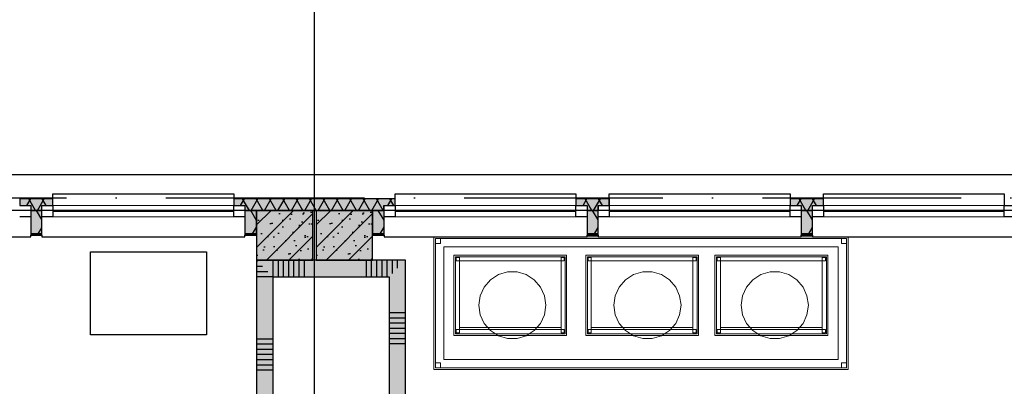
# Model space of a CAD drawing. Header units: millimetres. Extents: x 20872 to 297961, y -293704 to 213007.
# Tile 62 of 256: x 104905 to 110847, y -128336 to -126126. Entities that reach past the tile are written whole.
import ezdxf
from ezdxf.xclip import XClip

# ---------------------------------------------------------------- set-up
doc = ezdxf.new("R2010")
doc.units = ezdxf.units.MM
doc.header["$LTSCALE"] = 100
doc.header["$XCLIPFRAME"] = 2
doc.linetypes.add('ACAD_ISO10W100', pattern=[18, 12, -3, 0, -3])
doc.layers.get('Defpoints').update_dxf_attribs({"color": 181})
for name, color, linetype in [('A--L$7--_stramien', 1, 'Continuous'), ('A--L20--_bovenbouw', 3, 'Continuous'), ('A--L30--_afbouw', 7, 'Continuous'), ('A--L73--_vaste keukenvoorzieningen', 8, 'Continuous'), ('A--T$1A-afwerking', 8, 'Continuous'), ('A--T$7--_stramien', 7, 'Continuous'), ('XREFS', 9, 'Continuous')]:
    doc.layers.add(name, color=color, linetype=linetype)

# ---------------------------------------------------------------- blocks, each defined once
blk = doc.blocks.new('stramienlijnen_1')
at = {"layer": 'A--L$7--_stramien', "color": 1, "linetype": 'ACAD_ISO10W100', "lineweight": -3}
for p, q in [((106684.5, 22800), (106684.5, 27246.1)), ((57184.5, 22800), (138184.5, 22800)), ((106684.5, 0), (106684.5, 22800))]:
    blk.add_line(p, q, dxfattribs=at)
at = {"layer": 'Defpoints'}
blk.add_lwpolyline([(34736.5, 60859.2), (70727.2, 75), (164884.5, 75), (164884.5, 96950), (130834.5, 96950), (130834.5, 22725), (79641, 22725), (51266.3, 70646.6)], dxfattribs=at)
blk = doc.blocks.new('begane grond bestaand leeg')
at = {"color": 8}
blk.add_lwpolyline([(130619.4, 97110), (130619.4, 22940), (79787, 22940), (51443.8, 70808.3), (34518.3, 60786.6), (70611.1, -170), (165129.4, -170), (165129.4, 97110)], close=True, dxfattribs=at)
at = {"layer": 'A--T$7--_stramien'}
blk.add_blockref('stramienlijnen_1', (0, 0), dxfattribs=at)
blk = doc.blocks.new('catering')
at = {"layer": 'A--L73--_vaste keukenvoorzieningen', "lineweight": 5}
for points in [[(210422.22, 32409.52), (210472.22, 32409.52)], [(210422.22, 32393.52), (210422.22, 32409.52)], [(210422.42, 32409.32), (210472.02, 32409.32)], [(210422.42, 32393.72), (210422.42, 32409.32)], [(210448.06, 32409.52), (210472.56, 32409.52)], [(210472.02, 32409.32), (210472.02, 32393.72)], [(210472.22, 32409.52), (210472.22, 32393.52)], [(210423.42, 32408.32), (210471.02, 32408.32)], [(210423.42, 32394.72), (210423.42, 32408.32)], [(210471.02, 32408.32), (210471.02, 32394.72)], [(210438.24, 32407.33), (210424.62, 32407.33)], [(210424.62, 32407.33), (210424.62, 32398.12)], [(210436.82, 32407.12), (210424.82, 32407.12)], [(210424.82, 32407.12), (210424.82, 32398.12)], [(210424.89, 32407.04), (210425.29, 32407.04)], [(210424.89, 32406.64), (210424.89, 32407.04)], [(210425.29, 32407.04), (210425.29, 32406.64)], [(210438.08, 32407.12), (210436.82, 32407.12)], [(210437.56, 32407.04), (210437.96, 32407.04)], [(210437.56, 32406.64), (210437.56, 32407.04)], [(210437.96, 32407.04), (210437.96, 32406.64)], [(210438.08, 32397.84), (210438.08, 32407.12)], [(210438.24, 32397.65), (210438.24, 32407.33)], [(210454.16, 32407.33), (210440.54, 32407.33)], [(210440.54, 32407.33), (210440.54, 32398.12)], [(210452.75, 32407.12), (210440.75, 32407.12)], [(210440.75, 32407.12), (210440.75, 32398.12)], [(210440.82, 32407.04), (210441.22, 32407.04)], [(210440.82, 32406.64), (210440.82, 32407.04)], [(210441.22, 32407.04), (210441.22, 32406.64)], [(210454.01, 32407.12), (210452.75, 32407.12)], [(210453.49, 32407.04), (210453.89, 32407.04)], [(210453.49, 32406.64), (210453.49, 32407.04)], [(210453.89, 32407.04), (210453.89, 32406.64)], [(210454.01, 32397.84), (210454.01, 32407.12)], [(210454.16, 32397.65), (210454.16, 32407.33)], [(210469.75, 32407.33), (210456.13, 32407.33)], [(210456.13, 32407.33), (210456.13, 32398.12)], [(210468.33, 32407.12), (210456.33, 32407.12)], [(210456.33, 32407.12), (210456.33, 32398.12)], [(210456.4, 32407.04), (210456.8, 32407.04)], [(210456.4, 32406.64), (210456.4, 32407.04)], [(210456.8, 32407.04), (210456.8, 32406.64)], [(210469.59, 32407.12), (210468.33, 32407.12)], [(210469.07, 32407.04), (210469.47, 32407.04)], [(210469.07, 32406.64), (210469.07, 32407.04)], [(210469.47, 32407.04), (210469.47, 32406.64)], [(210469.59, 32397.84), (210469.59, 32407.12)], [(210469.75, 32397.65), (210469.75, 32407.33)], [(210425.29, 32406.64), (210424.89, 32406.64)], [(210425.29, 32406.64), (210425.29, 32398.6)], [(210437.56, 32406.64), (210425.29, 32406.64)], [(210425.29, 32406.64), (210437.56, 32406.64)], [(210425.29, 32398.35), (210425.29, 32406.64)], [(210425.29, 32406.64), (210437.56, 32406.64)], [(210425.29, 32398.35), (210425.29, 32406.64)], [(210437.56, 32398.6), (210437.56, 32406.64)], [(210437.96, 32406.64), (210437.56, 32406.64)], [(210437.56, 32406.64), (210437.56, 32398.35)], [(210437.56, 32406.64), (210437.56, 32398.35)], [(210441.22, 32406.64), (210440.82, 32406.64)], [(210441.22, 32406.64), (210453.49, 32406.64)], [(210441.22, 32398.35), (210441.22, 32406.64)], [(210441.22, 32406.64), (210453.49, 32406.64)], [(210441.22, 32398.35), (210441.22, 32406.64)], [(210441.22, 32406.64), (210441.22, 32398.6)], [(210453.49, 32406.64), (210441.22, 32406.64)], [(210453.89, 32406.64), (210453.49, 32406.64)], [(210453.49, 32406.64), (210453.49, 32398.35)], [(210453.49, 32406.64), (210453.49, 32398.35)], [(210453.49, 32398.6), (210453.49, 32406.64)], [(210456.8, 32406.64), (210456.4, 32406.64)], [(210456.8, 32406.64), (210469.07, 32406.64)], [(210456.8, 32398.35), (210456.8, 32406.64)], [(210456.8, 32406.64), (210469.07, 32406.64)], [(210456.8, 32398.35), (210456.8, 32406.64)], [(210456.8, 32406.64), (210456.8, 32398.6)], [(210469.07, 32406.64), (210456.8, 32406.64)], [(210469.47, 32406.64), (210469.07, 32406.64)], [(210469.07, 32406.64), (210469.07, 32398.35)], [(210469.07, 32406.64), (210469.07, 32398.35)], [(210469.07, 32398.6), (210469.07, 32406.64)], [(210424.89, 32398.35), (210425.29, 32398.35)], [(210424.89, 32397.95), (210424.89, 32398.35)], [(210425.29, 32398.6), (210437.56, 32398.6)], [(210425.29, 32398.35), (210425.29, 32397.95)], [(210437.56, 32398.35), (210425.29, 32398.35)], [(210437.56, 32398.35), (210425.29, 32398.35)], [(210437.56, 32398.35), (210437.96, 32398.35)], [(210437.56, 32397.95), (210437.56, 32398.35)], [(210437.96, 32398.35), (210437.96, 32397.95)], [(210440.82, 32398.35), (210441.22, 32398.35)], [(210440.82, 32397.95), (210440.82, 32398.35)], [(210441.22, 32398.6), (210453.49, 32398.6)], [(210441.22, 32398.35), (210441.22, 32397.95)], [(210453.49, 32398.35), (210441.22, 32398.35)], [(210453.49, 32398.35), (210441.22, 32398.35)], [(210453.49, 32398.35), (210453.89, 32398.35)], [(210453.49, 32397.95), (210453.49, 32398.35)], [(210453.89, 32398.35), (210453.89, 32397.95)], [(210456.4, 32398.35), (210456.8, 32398.35)], [(210456.4, 32397.95), (210456.4, 32398.35)], [(210456.8, 32398.6), (210469.07, 32398.6)], [(210456.8, 32398.35), (210456.8, 32397.95)], [(210469.07, 32398.35), (210456.8, 32398.35)], [(210469.07, 32398.35), (210456.8, 32398.35)], [(210469.07, 32398.35), (210469.47, 32398.35)], [(210469.07, 32397.95), (210469.07, 32398.35)], [(210469.47, 32398.35), (210469.47, 32397.95)], [(210424.62, 32398.12), (210424.62, 32397.65)], [(210424.62, 32397.65), (210438.24, 32397.65)], [(210424.82, 32398.12), (210424.82, 32397.84)], [(210424.82, 32397.84), (210438.08, 32397.84)], [(210425.29, 32397.95), (210424.89, 32397.95)], [(210437.96, 32397.95), (210437.56, 32397.95)], [(210440.54, 32398.12), (210440.54, 32397.65)], [(210440.54, 32397.65), (210454.16, 32397.65)], [(210440.75, 32398.12), (210440.75, 32397.84)], [(210440.75, 32397.84), (210454.01, 32397.84)], [(210441.22, 32397.95), (210440.82, 32397.95)], [(210453.89, 32397.95), (210453.49, 32397.95)], [(210456.13, 32398.12), (210456.13, 32397.65)], [(210456.13, 32397.65), (210469.75, 32397.65)], [(210456.33, 32398.12), (210456.33, 32397.84)], [(210456.33, 32397.84), (210469.59, 32397.84)], [(210456.8, 32397.95), (210456.4, 32397.95)], [(210469.47, 32397.95), (210469.07, 32397.95)], [(210472.02, 32393.72), (210422.42, 32393.72)], [(210471.02, 32394.72), (210423.42, 32394.72)], [(210472.22, 32393.52), (210422.22, 32393.52)]]:
    blk.add_lwpolyline(points, dxfattribs=at)
at = {"layer": 'A--L73--_vaste keukenvoorzieningen', "lineweight": 0}
for points in [[(210423.02, 32408.72), (210422.42, 32408.72), (210422.42, 32409.32), (210423.02, 32409.32), (210423.02, 32408.72)], [(210472.02, 32408.72), (210471.42, 32408.72), (210471.42, 32409.32), (210472.02, 32409.32), (210472.02, 32408.72)], [(210435.73, 32401.28), (210435.56, 32402.42), (210435.08, 32403.47), (210434.33, 32404.34), (210433.36, 32404.97), (210432.25, 32405.29), (210431.1, 32405.29), (210430, 32404.97), (210429.03, 32404.34), (210428.27, 32403.47), (210427.79, 32402.42), (210427.63, 32401.28), (210427.79, 32400.14), (210428.27, 32399.09), (210429.03, 32398.22), (210430, 32397.6), (210431.1, 32397.27), (210432.25, 32397.27), (210433.36, 32397.6), (210434.33, 32398.22), (210435.08, 32399.09), (210435.56, 32400.14), (210435.73, 32401.28)], [(210452.05, 32401.28), (210451.88, 32402.42), (210451.4, 32403.47), (210450.65, 32404.34), (210449.68, 32404.97), (210448.57, 32405.29), (210447.42, 32405.29), (210446.31, 32404.97), (210445.34, 32404.34), (210444.59, 32403.47), (210444.11, 32402.42), (210443.95, 32401.28), (210444.11, 32400.14), (210444.59, 32399.09), (210445.34, 32398.22), (210446.31, 32397.6), (210447.42, 32397.27), (210448.57, 32397.27), (210449.68, 32397.6), (210450.65, 32398.22), (210451.4, 32399.09), (210451.88, 32400.14), (210452.05, 32401.28)], [(210467.42, 32401.28), (210467.25, 32402.42), (210466.77, 32403.47), (210466.02, 32404.34), (210465.05, 32404.97), (210463.94, 32405.29), (210462.79, 32405.29), (210461.68, 32404.97), (210460.71, 32404.34), (210459.96, 32403.47), (210459.48, 32402.42), (210459.32, 32401.28), (210459.48, 32400.14), (210459.96, 32399.09), (210460.71, 32398.22), (210461.68, 32397.6), (210462.79, 32397.27), (210463.94, 32397.27), (210465.05, 32397.6), (210466.02, 32398.22), (210466.77, 32399.09), (210467.25, 32400.14), (210467.42, 32401.28)], [(210423.02, 32393.72), (210422.42, 32393.72), (210422.42, 32394.32), (210423.02, 32394.32), (210423.02, 32393.72)], [(210472.02, 32393.72), (210471.42, 32393.72), (210471.42, 32394.32), (210472.02, 32394.32), (210472.02, 32393.72)]]:
    blk.add_lwpolyline(points, dxfattribs=at)
at = {"layer": 'A--L73--_vaste keukenvoorzieningen', "lineweight": 13}
for points in [[(210422.42, 32409.32), (210422.42, 32408.72)], [(210423.02, 32408.72), (210423.02, 32409.32)], [(210472.02, 32409.32), (210471.42, 32409.32)], [(210471.42, 32409.32), (210471.42, 32408.72)], [(210472.02, 32408.72), (210472.02, 32409.32)], [(210422.42, 32408.72), (210423.02, 32408.72)], [(210471.42, 32408.72), (210472.02, 32408.72)], [(210423.02, 32394.32), (210422.42, 32394.32)], [(210422.42, 32394.32), (210422.42, 32393.72)], [(210422.42, 32393.72), (210423.02, 32393.72)], [(210423.02, 32393.72), (210423.02, 32394.32)], [(210472.02, 32394.32), (210471.42, 32394.32)], [(210471.42, 32394.32), (210471.42, 32393.72)], [(210471.42, 32393.72), (210472.02, 32393.72)], [(210472.02, 32393.72), (210472.02, 32394.32)]]:
    blk.add_lwpolyline(points, dxfattribs=at)
blk = doc.blocks.new('2016-02-04 100 begane grond bestaand')
at = {"layer": 'A--L20--_bovenbouw', "linetype": 'Continuous', "lineweight": -3}
for points in [[(104905.5, 22753.9), (104972.5, 22753.9), (104972.5, 22725), (105039.5, 22725), (105039.5, 22753.9), (105106.5, 22753.9), (105106.5, 22795), (104905.5, 22795)], [(106197.5, 22753.9), (106264.5, 22753.9), (106264.5, 22725), (107103.5, 22724.9), (107103.5, 22753.8), (107170.5, 22753.8), (107170.5, 22794.9), (106197.5, 22795)], [(108262.6, 22753.9), (108329.6, 22753.9), (108329.6, 22725), (108397.6, 22725), (108397.6, 22753.9), (108464.6, 22753.9), (108464.6, 22795), (108262.6, 22795)], [(109554.6, 22753.9), (109621.6, 22753.9), (109621.6, 22725), (109689.6, 22725), (109689.6, 22753.9), (109756.6, 22753.9), (109756.6, 22795), (109554.6, 22795)], [(105038.4, 22575), (105038.4, 22725), (104972.5, 22725), (104972.5, 22575)], [(106334.5, 22575), (106334.5, 22725), (106264.5, 22725), (106264.5, 22575)], [(106674.5, 22725), (106334.5, 22725), (106334.5, 22425), (106674.5, 22425)], [(107034.5, 22725), (106694.5, 22725), (106694.5, 22425), (107034.5, 22425)], [(107104.6, 22575), (107104.6, 22725), (107034.5, 22725), (107034.5, 22575)], [(108396.6, 22575), (108396.6, 22725), (108329.6, 22725), (108329.6, 22575)], [(109689.6, 22575), (109689.6, 22725), (109621.6, 22725), (109621.6, 22575)], [(106409.5, 18251.7), (106434.5, 18301.7), (106434.5, 22325), (106334.5, 22425), (106334.5, 15200), (106334.5, 15200), (106334.5, 15350), (106434.5, 15350), (106434.5, 18201.7)], [(107234.5, 22425), (106334.5, 22425), (106434.5, 22325), (107134.5, 22325)], [(107234.5, 21495.5), (107234.5, 22425), (107134.5, 22325), (107134.5, 21595.5)]]:
    blk.add_hatch(color=60, dxfattribs=at).paths.add_polyline_path(points, flags=0)
h = blk.add_hatch(dxfattribs=at)
h.set_pattern_fill('GENERAL_DIAMONDS', color=1, scale=560, angle=-0.00344, style=0, pattern_type=2)
h.set_pattern_definition([(59.997, (104972.54, 22724.995), (-60.62, 35.004), []), (119.997, (104972.54, 22724.995), (-60.624, -34.996), [])])
h.paths.add_polyline_path([(104905.5, 22753.9), (104972.5, 22753.9), (104972.5, 22725), (105039.5, 22725), (105039.5, 22753.9), (105106.5, 22753.9), (105106.5, 22795), (104905.5, 22795)], flags=0)
h = blk.add_hatch(dxfattribs=at)
h.set_pattern_fill('GENERAL_DIAMONDS', color=1, scale=560, angle=-0.00344, style=0, pattern_type=2)
h.set_pattern_definition([(59.9966, (106264.54, 22724.995), (-60.6197, 35.0036), []), (119.9966, (106264.54, 22724.995), (-60.624, -34.9964), [])])
h.paths.add_polyline_path([(106197.5, 22753.9), (106264.5, 22753.9), (106264.5, 22725), (107103.5, 22724.9), (107103.5, 22753.8), (107170.5, 22753.8), (107170.5, 22794.9), (106197.5, 22795)], flags=0)
h = blk.add_hatch(dxfattribs=at)
h.set_pattern_fill('GENERAL_DIAMONDS', color=1, scale=560, angle=-0.00344, style=0, pattern_type=2)
h.set_pattern_definition([(59.997, (108329.57, 22724.995), (-60.62, 35.004), []), (119.997, (108329.57, 22724.995), (-60.624, -34.996), [])])
h.paths.add_polyline_path([(108262.6, 22753.9), (108329.6, 22753.9), (108329.6, 22725), (108397.6, 22725), (108397.6, 22753.9), (108464.6, 22753.9), (108464.6, 22795), (108262.6, 22795)], flags=0)
h = blk.add_hatch(dxfattribs=at)
h.set_pattern_fill('GENERAL_DIAMONDS', color=1, scale=560, angle=-0.00344, style=0, pattern_type=2)
h.set_pattern_definition([(59.997, (109621.57, 22724.995), (-60.62, 35.004), []), (119.997, (109621.57, 22724.995), (-60.624, -34.996), [])])
h.paths.add_polyline_path([(109554.6, 22753.9), (109621.6, 22753.9), (109621.6, 22725), (109689.6, 22725), (109689.6, 22753.9), (109756.6, 22753.9), (109756.6, 22795), (109554.6, 22795)], flags=0)
h = blk.add_hatch(dxfattribs=at)
h.set_pattern_fill('GENERAL_DIAMONDS', color=1, scale=1120, style=0, pattern_type=2)
h.set_pattern_definition([(60, (102384.47, 22584), (-121.2436, 70), []), (120, (102384.47, 22584), (-121.2436, -70), [])])
h.paths.add_polyline_path([(103747.5, 22584), (103747.5, 22725), (102384.5, 22725), (102384.5, 22584)], flags=0)
h.paths.add_polyline_path([(105038.4, 22584), (105038.4, 22725), (104972.5, 22725), (104972.5, 22584)], flags=0)
h.paths.add_polyline_path([(106334.5, 22584), (106334.5, 22725), (106264.5, 22725), (106264.5, 22584)], flags=0)
h = blk.add_hatch(dxfattribs=at)
h.set_pattern_fill('PREFB', color=1, scale=5, angle=180, style=0)
h.set_pattern_definition([(225, (106674.48, 22724.995), (67.882, -67.882), []), (197, (106674.484, 22724.995), (-25.787, -79.828), [0, -81.6, -46.2, 0, -67.2]), (228, (106674.484, 22724.995), (18.416, -81.172), [0, -80.8, 0, -82.4, 0, -66.4]), (251, (106674.484, 22724.995), (47.912, -67.263), [0, -80, 0, -480, -65.8])])
h.paths.add_polyline_path([(106674.5, 22725), (106334.5, 22725), (106334.5, 22425), (106674.5, 22425)], flags=0)
h = blk.add_hatch(dxfattribs=at)
h.set_pattern_fill('PREFB', color=1, scale=5, angle=180, style=0)
h.set_pattern_definition([(225, (107034.48, 22724.995), (67.882, -67.882), []), (197, (107034.484, 22724.995), (-25.787, -79.828), [0, -81.6, -46.2, 0, -67.2]), (228, (107034.484, 22724.995), (18.416, -81.172), [0, -80.8, 0, -82.4, 0, -66.4]), (251, (107034.484, 22724.995), (47.912, -67.263), [0, -80, 0, -480, -65.8])])
h.paths.add_polyline_path([(107034.5, 22725), (106694.5, 22725), (106694.5, 22425), (107034.5, 22425)], flags=0)
h = blk.add_hatch(dxfattribs=at)
h.set_pattern_fill('GENERAL_DIAMONDS', color=1, scale=1120, style=0, pattern_type=2)
h.set_pattern_definition([(60, (107034.48, 22584), (-121.2436, 70), []), (120, (107034.48, 22584), (-121.2436, -70), [])])
h.paths.add_polyline_path([(107104.6, 22584), (107104.6, 22725), (107034.5, 22725), (107034.5, 22584)], flags=0)
h.paths.add_polyline_path([(108396.6, 22584), (108396.6, 22725), (108329.6, 22725), (108329.6, 22584)], flags=0)
h.paths.add_polyline_path([(109689.6, 22584), (109689.6, 22725), (109621.6, 22725), (109621.6, 22584)], flags=0)
h.paths.add_polyline_path([(110984.5, 22584), (110984.5, 22725), (110914.6, 22725), (110914.6, 22584)], flags=0)
h = blk.add_hatch(dxfattribs=at)
h.set_pattern_fill('_U', color=1, scale=70, angle=90, style=0, pattern_type=0)
h.set_pattern_definition([(90, (102384.47, 22574.995), (-70, 4e-15), [])])
h.paths.add_polyline_path([(103747.5, 22575), (103747.5, 22584), (102384.5, 22584), (102384.5, 22575)], flags=0)
h.paths.add_polyline_path([(105038.4, 22575), (105038.4, 22584), (104972.5, 22584), (104972.5, 22575)], flags=0)
h.paths.add_polyline_path([(106334.5, 22575), (106334.5, 22584), (106264.5, 22584), (106264.5, 22575)], flags=0)
h = blk.add_hatch(dxfattribs=at)
h.set_pattern_fill('_U', color=1, scale=70, angle=90, style=0, pattern_type=0)
h.set_pattern_definition([(90, (107034.484, 22574.995), (-70, 4e-15), [])])
h.paths.add_polyline_path([(107104.6, 22575), (107104.6, 22584), (107034.5, 22584), (107034.5, 22575)], flags=0)
h.paths.add_polyline_path([(108396.6, 22575), (108396.6, 22584), (108329.6, 22584), (108329.6, 22575)], flags=0)
h.paths.add_polyline_path([(109689.6, 22575), (109689.6, 22584), (109621.6, 22584), (109621.6, 22575)], flags=0)
h.paths.add_polyline_path([(110984.5, 22575), (110984.5, 22584), (110914.6, 22584), (110914.6, 22575)], flags=0)
h = blk.add_hatch(dxfattribs=at)
h.set_pattern_fill('SWAND', color=1, scale=5, angle=90, style=0)
h.set_pattern_definition([(180, (106434.5, 15200), (-3e-14, -562.5), []), (180, (106434.5, 15231.25), (-3e-14, -562.5), []), (180, (106434.5, 15262.5), (-3e-14, -562.5), []), (180, (106434.5, 15293.75), (-3e-14, -562.5), []), (180, (106434.5, 15325), (-3e-14, -562.5), []), (180, (106434.5, 15356.25), (-3e-14, -562.5), []), (180, (106434.5, 15387.5), (-3e-14, -562.5), [])])
h.paths.add_polyline_path([(106409.5, 18251.7), (106434.5, 18301.7), (106434.5, 22325), (106334.5, 22425), (106334.5, 15200), (106334.5, 15200), (106334.5, 15350), (106434.5, 15350), (106434.5, 18201.7)], flags=0)
h = blk.add_hatch(dxfattribs=at)
h.set_pattern_fill('SWAND', color=1, scale=5, angle=180, style=0)
h.set_pattern_definition([(270, (107184.5, 22425), (562.5, -3e-14), []), (270, (107153.23, 22425), (562.5, -3e-14), []), (270, (107122, 22425), (562.5, -3e-14), []), (270, (107090.73, 22425), (562.5, -3e-14), []), (270, (107059.5, 22425), (562.5, -3e-14), []), (270, (107028.23, 22425), (562.5, -3e-14), []), (270, (106997, 22425), (562.5, -3e-14), [])])
h.paths.add_polyline_path([(107234.5, 22425), (106334.5, 22425), (106434.5, 22325), (107134.5, 22325)], flags=0)
h = blk.add_hatch(dxfattribs=at)
h.set_pattern_fill('SWAND', color=1, scale=5, angle=90, style=0)
h.set_pattern_definition([(180, (107234.5, 21545.46), (-3e-14, -562.5), []), (180, (107234.5, 21576.7), (-3e-14, -562.5), []), (180, (107234.5, 21607.96), (-3e-14, -562.5), []), (180, (107234.5, 21639.2), (-3e-14, -562.5), []), (180, (107234.5, 21670.46), (-3e-14, -562.5), []), (180, (107234.5, 21701.7), (-3e-14, -562.5), []), (180, (107234.5, 21732.96), (-3e-14, -562.5), [])])
h.paths.add_polyline_path([(107234.5, 21495.5), (107234.5, 22425), (107134.5, 22325), (107134.5, 21595.5)], flags=0)
at = {"color": 8}
blk.add_lwpolyline([(130619.4, 97110), (130619.4, 22940), (79787, 22940), (51443.8, 70808.3), (34518.3, 60786.6), (70611.1, -170), (165129.4, -170), (165129.4, 97110)], close=True, dxfattribs=at)
at = {"layer": 'A--L20--_bovenbouw', "color": 1, "linetype": 'Continuous', "lineweight": -3}
for p, q in [((105106.5, 22795), (104905.5, 22795)), ((104905.5, 22795), (104905.5, 22753.9)), ((105106.5, 22753.9), (105106.5, 22795)), ((107170.5, 22794.9), (106197.5, 22795)), ((106197.5, 22795), (106197.5, 22753.9)), ((107170.5, 22753.8), (107170.5, 22794.9)), ((108464.6, 22795), (108262.6, 22795)), ((108262.6, 22795), (108262.6, 22753.9)), ((108464.6, 22753.9), (108464.6, 22795)), ((109756.6, 22795), (109554.6, 22795)), ((109554.6, 22795), (109554.6, 22753.9)), ((109756.6, 22753.9), (109756.6, 22795)), ((104905.5, 22753.9), (104972.5, 22753.9)), ((104972.5, 22753.9), (104972.5, 22725)), ((105038.4, 22725), (104972.5, 22725)), ((104972.5, 22725), (104972.5, 22584)), ((104972.5, 22725), (105039.5, 22725)), ((105038.4, 22584), (105038.4, 22725)), ((105039.5, 22725), (105039.5, 22753.9)), ((105039.5, 22753.9), (105106.5, 22753.9)), ((106197.5, 22753.9), (106264.5, 22753.9)), ((106264.5, 22753.9), (106264.5, 22725)), ((106334.5, 22725), (106264.5, 22725)), ((106264.5, 22725), (106264.5, 22584)), ((106264.5, 22725), (107103.5, 22724.9)), ((106334.5, 22584), (106334.5, 22725)), ((107104.6, 22725), (107034.5, 22725)), ((107034.5, 22725), (107034.5, 22584)), ((107103.5, 22724.9), (107103.5, 22753.8)), ((107103.5, 22753.8), (107170.5, 22753.8)), ((107104.6, 22584), (107104.6, 22725)), ((108262.6, 22753.9), (108329.6, 22753.9)), ((108329.6, 22753.9), (108329.6, 22725)), ((108396.6, 22725), (108329.6, 22725)), ((108329.6, 22725), (108329.6, 22584)), ((108329.6, 22725), (108397.6, 22725)), ((108396.6, 22584), (108396.6, 22725)), ((108397.6, 22725), (108397.6, 22753.9)), ((108397.6, 22753.9), (108464.6, 22753.9)), ((109554.6, 22753.9), (109621.6, 22753.9)), ((109621.6, 22753.9), (109621.6, 22725)), ((109689.6, 22725), (109621.6, 22725)), ((109621.6, 22725), (109621.6, 22584)), ((109621.6, 22725), (109689.6, 22725)), ((109689.6, 22725), (109689.6, 22753.9)), ((109689.6, 22753.9), (109756.6, 22753.9)), ((109689.6, 22584), (109689.6, 22725)), ((104972.5, 22584), (105038.4, 22584)), ((106264.5, 22584), (106334.5, 22584)), ((107034.5, 22584), (107104.6, 22584)), ((108329.6, 22584), (108396.6, 22584)), ((109621.6, 22584), (109689.6, 22584))]:
    blk.add_line(p, q, dxfattribs=at)
at = {"layer": 'A--L20--_bovenbouw', "color": 3, "linetype": 'Continuous', "lineweight": -3}
for p, q in [((106674.5, 22725), (106334.5, 22725)), ((106334.5, 22725), (106334.5, 22425)), ((106674.5, 22425), (106674.5, 22725)), ((107034.5, 22725), (106694.5, 22725)), ((106694.5, 22725), (106694.5, 22425)), ((107034.5, 22425), (107034.5, 22725)), ((106334.5, 22425), (106674.5, 22425)), ((106694.5, 22425), (107034.5, 22425))]:
    blk.add_line(p, q, dxfattribs=at)
at = {"layer": 'A--L20--_bovenbouw', "color": 2, "linetype": 'Continuous', "lineweight": -3}
for p, q in [((105038.4, 22584), (104972.5, 22584)), ((104972.5, 22584), (104972.5, 22575)), ((105038.4, 22575), (105038.4, 22584)), ((106334.5, 22584), (106264.5, 22584)), ((106264.5, 22584), (106264.5, 22575)), ((106334.5, 22575), (106334.5, 22584)), ((107104.6, 22584), (107034.5, 22584)), ((107034.5, 22584), (107034.5, 22575)), ((107104.6, 22575), (107104.6, 22584)), ((108396.6, 22584), (108329.6, 22584)), ((108329.6, 22584), (108329.6, 22575)), ((108396.6, 22575), (108396.6, 22584)), ((109689.6, 22584), (109621.6, 22584)), ((109621.6, 22584), (109621.6, 22575)), ((109689.6, 22575), (109689.6, 22584)), ((104972.5, 22575), (105038.4, 22575)), ((106264.5, 22575), (106334.5, 22575)), ((107034.5, 22575), (107104.6, 22575)), ((108329.6, 22575), (108396.6, 22575)), ((109621.6, 22575), (109689.6, 22575)), ((106334.5, 22425), (106334.5, 15200)), ((107234.5, 22425), (106334.5, 22425)), ((107234.5, 21495.5), (107234.5, 22425)), ((106434.5, 18301.7), (106434.5, 22325)), ((106434.5, 22325), (107134.5, 22325)), ((107134.5, 22325), (107134.5, 21595.5))]:
    blk.add_line(p, q, dxfattribs=at)
at = {"layer": 'A--L30--_afbouw', "color": 1, "linetype": 'Continuous', "lineweight": -3}
for p, q in [((105105.4, 22755), (105105.4, 22825)), ((105105.4, 22825), (106197.5, 22825)), ((106197.5, 22825), (106197.5, 22755)), ((107171.6, 22755), (107171.6, 22825)), ((107171.6, 22825), (108262.6, 22825)), ((108262.6, 22825), (108262.6, 22755)), ((108463.6, 22755), (108463.6, 22825)), ((108463.6, 22825), (109554.6, 22825)), ((109554.6, 22825), (109554.6, 22755)), ((109756.6, 22755), (109756.6, 22825)), ((109756.6, 22825), (110847.6, 22825)), ((110847.6, 22825), (110847.6, 22755)), ((104905.5, 22755), (104972.5, 22755)), ((105038.4, 22755), (105105.4, 22755)), ((105105.4, 22720), (106197.5, 22720)), ((106197.5, 22755), (106264.5, 22755)), ((107104.6, 22755), (107171.6, 22755)), ((107171.6, 22720), (108262.6, 22720)), ((108262.6, 22755), (108329.6, 22755)), ((108396.6, 22755), (108463.6, 22755)), ((108463.6, 22720), (109554.6, 22720)), ((109554.6, 22755), (109621.6, 22755)), ((109689.6, 22755), (109756.6, 22755)), ((109756.6, 22720), (110847.6, 22720)), ((110847.6, 22755), (110914.6, 22755)), ((103747.5, 22565), (104972.5, 22565)), ((104972.5, 22565), (104972.5, 22575)), ((105038.4, 22575), (105038.4, 22565)), ((105038.4, 22565), (106264.5, 22565)), ((106264.5, 22565), (106264.5, 22575)), ((107104.6, 22575), (107104.6, 22565)), ((107104.6, 22565), (108329.6, 22565)), ((108329.6, 22565), (108329.6, 22575)), ((108396.6, 22575), (108396.6, 22565)), ((108396.6, 22565), (109621.6, 22565)), ((109621.6, 22565), (109621.6, 22575)), ((109689.6, 22575), (109689.6, 22565)), ((109689.6, 22565), (110914.6, 22565))]:
    blk.add_line(p, q, dxfattribs=at)
at = {"layer": 'A--L30--_afbouw', "color": 2, "linetype": 'Continuous', "lineweight": -3}
for p, q in [((104905.5, 22755), (104972.5, 22755)), ((104972.5, 22755), (104972.5, 22685)), ((105038.4, 22755), (105105.4, 22755)), ((105038.4, 22685), (105038.4, 22755)), ((105105.4, 22755), (105105.4, 22685)), ((106197.5, 22755), (106264.5, 22755)), ((106197.5, 22685), (106197.5, 22755)), ((106264.5, 22755), (106264.5, 22685)), ((107104.6, 22755), (107171.6, 22755)), ((107104.6, 22685), (107104.6, 22755)), ((107171.6, 22755), (107171.6, 22685)), ((108262.6, 22755), (108329.6, 22755)), ((108262.6, 22685), (108262.6, 22755)), ((108329.6, 22755), (108329.6, 22685)), ((108396.6, 22755), (108463.6, 22755)), ((108396.6, 22685), (108396.6, 22755)), ((108463.6, 22755), (108463.6, 22685)), ((109554.6, 22755), (109621.6, 22755)), ((109554.6, 22685), (109554.6, 22755)), ((109621.6, 22755), (109621.6, 22685)), ((109689.6, 22755), (109756.6, 22755)), ((109689.6, 22685), (109689.6, 22755)), ((109756.6, 22755), (109756.6, 22685)), ((110847.6, 22755), (110914.6, 22755)), ((110847.6, 22685), (110847.6, 22755)), ((104972.5, 22685), (104905.5, 22685)), ((105105.4, 22685), (105038.4, 22685)), ((106264.5, 22685), (106197.5, 22685)), ((107171.6, 22685), (107104.6, 22685)), ((108329.6, 22685), (108262.6, 22685)), ((108463.6, 22685), (108396.6, 22685)), ((109621.6, 22685), (109554.6, 22685)), ((109756.6, 22685), (109689.6, 22685)), ((110914.6, 22685), (110847.6, 22685))]:
    blk.add_line(p, q, dxfattribs=at)
at = {"layer": 'A--L30--_afbouw', "color": 1, "linetype": 'Continuous', "lineweight": 18}
for p, q in [((105105.4, 22755), (106197.5, 22755)), ((107171.6, 22755), (108262.6, 22755)), ((108463.6, 22755), (109554.6, 22755)), ((109756.6, 22755), (110847.6, 22755)), ((105105.4, 22685), (106197.5, 22685)), ((107171.6, 22685), (108262.6, 22685)), ((108463.6, 22685), (109554.6, 22685)), ((109756.6, 22685), (110847.6, 22685))]:
    blk.add_line(p, q, dxfattribs=at)
at = {"layer": 'Defpoints', "elevation": 0}
blk.add_lwpolyline([(105333.4, 22474.5), (106033.4, 22474.5), (106033.4, 21974.5), (105333.4, 21974.5)], close=True, dxfattribs=at)
at = {"layer": 'A--L$7--_stramien'}
blk.add_blockref('stramienlijnen_1', (0, 0), dxfattribs=at)
at = {"layer": 'A--T$1A-afwerking', "xscale": 49.99992073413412, "yscale": 49.99992073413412, "zscale": 49.99992073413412}
blk.add_blockref('catering', (-10413689, -1597908.6), dxfattribs=at)

msp = doc.modelspace()

# ---------------------------------------------------------------- block references
at = {"layer": 'XREFS', "color": 71, "true_color": 0xc9f18e}
ref = msp.add_blockref('begane grond bestaand leeg', (-1, -150000.4), dxfattribs=at)
XClip(ref).set_block_clipping_path([(116767.076214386, 82263.1420219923), (116767.076214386, 115683.1420219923), (179861.076214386, 115683.1420219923), (179861.076214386, 13442.9004429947), (164491.5066313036, 13442.9004429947), (116767.076214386, 29769.3836009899)])
at = {"layer": 'XREFS'}
ref = msp.add_blockref('2016-02-04 100 begane grond bestaand', (-1, -150000.4), dxfattribs=at)
XClip(ref).set_block_clipping_path([(116767.0762143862, 29769.3836009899), (164491.5066313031, 13442.9004429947), (179861.076214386, 13442.9004429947), (179861.076214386, -11696.8579780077), (20873.0762143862, -11696.8579780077), (20873.0762143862, 82263.1420219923), (116767.0762143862, 82263.1420219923)])

doc.saveas('drawing.dxf')
